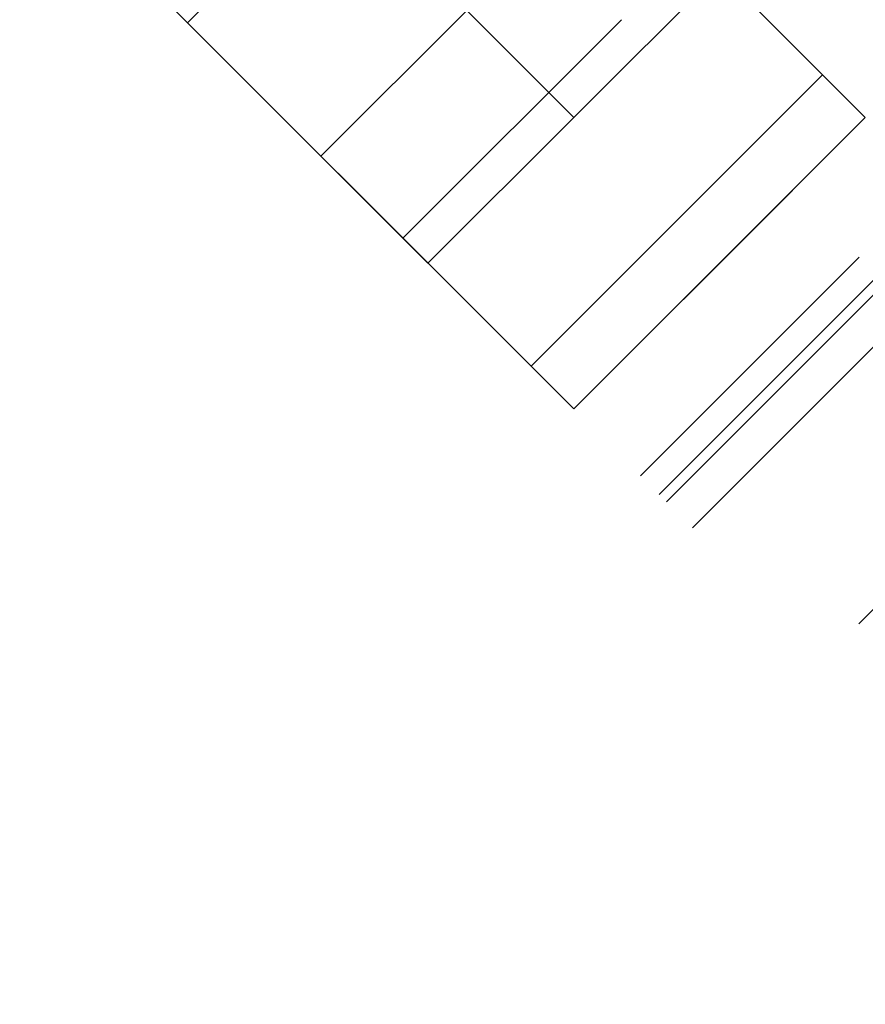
# Model space of a CAD drawing. Header units: millimetres. Extents: x -630 to 192, y -7 to 1615.
# Tile 223 of 249: x 139.15 to 143.25, y 1550.38 to 1555.15. Entities that reach past the tile are written whole.
import ezdxf

# ---------------------------------------------------------------- set-up
doc = ezdxf.new("R2010")
doc.units = ezdxf.units.MM
doc.header["$MEASUREMENT"] = 0
doc.layers.add('OVIDIO 160x80x72h', color=7, linetype='Continuous')

msp = doc.modelspace()

# ---------------------------------------------------------------- linework, layer by layer
at = {"layer": 'OVIDIO 160x80x72h', "extrusion": (-0.202852, -0.108979, 0.973126)}
for points in [[(-1333.5408, 1044.8903), (-1333.5408, 884.2344)], [(-1333.5408, 884.2344), (-1333.5408, 1044.8903)], [(-1333.2453, 1044.8903), (-1333.2453, 884.2344)], [(-1332.9499, 884.2344), (-1332.9499, 1044.8903)], [(-1332.9499, 1044.8903), (-1332.9499, 884.2344)]]:
    msp.add_lwpolyline(points, dxfattribs=at)
at = {"layer": 'OVIDIO 160x80x72h', "extrusion": (-0.235702, -0.235702, 0.942809)}
for points in [[(-1008.0272, 1310.2758), (-1008.0272, 1419.3536)], [(-1007.0785, 1419.3536), (-1007.0785, 1310.2758)], [(-1005.1811, 1310.2758), (-1005.1811, 1419.3536)], [(-1004.2324, 1419.3536), (-1004.2324, 1310.2758)]]:
    msp.add_lwpolyline(points, dxfattribs=at)
at = {"layer": 'OVIDIO 160x80x72h', "extrusion": (-0.108979, -0.202852, 0.973126)}
for points in [[(-593.8948, 1609.3524), (-593.8948, 1448.6965)], [(-593.8948, 1448.6965), (-593.8948, 1609.3524)], [(-593.5994, 1609.3524), (-593.5994, 1448.6965)], [(-593.3039, 1448.6965), (-593.3039, 1609.3524)], [(-593.3039, 1609.3524), (-593.3039, 1448.6965)]]:
    msp.add_lwpolyline(points, dxfattribs=at)
at = {"layer": 'OVIDIO 160x80x72h', "extrusion": (-0.046296, -0.021464, 0.998697)}
for points in [[(-1376.1669, 735.2648), (-1376.1669, 835.776)], [(-1374.6807, 734.2965), (-1374.6807, 835.601)]]:
    msp.add_lwpolyline(points, dxfattribs=at)
at = {"layer": 'OVIDIO 160x80x72h', "extrusion": (-0.265352, 0.881274, -0.39108)}
msp.add_lwpolyline([(-611.3078, 1223.6265), (-566.9949, 1166.0714)], dxfattribs=at)
at = {"layer": 'OVIDIO 160x80x72h', "extrusion": (-0.021464, -0.046296, 0.998697)}
for points in [[(-514.7015, 1425.8005), (-514.7015, 1527.1032)], [(-513.2156, 1426.7643), (-513.2156, 1527.2774)]]:
    msp.add_lwpolyline(points, dxfattribs=at)
at = {"layer": 'OVIDIO 160x80x72h'}
for points in [[(131.7958, 1566.1333), (143.2509, 1554.6782)], [(130.3816, 1564.7191), (141.8367, 1553.264)], [(131.7958, 1564.7191), (141.8367, 1554.6782)], [(131.0887, 1564.012), (141.1296, 1553.9711)], [(141.1296, 1553.9711), (131.0887, 1564.012)], [(141.0235, 1556.1985), (139.9629, 1555.1378)], [(142.0242, 1555.9049), (140.61, 1554.4907)], [(141.1296, 1553.9711), (142.5438, 1555.3853)], [(142.5438, 1555.3853), (141.1296, 1553.9711)], [(142.0689, 1555.1531), (141.0083, 1554.0924)], [(141.0083, 1554.0924), (142.0689, 1555.1531)], [(143.0438, 1554.8853), (141.6296, 1553.4711)], [(143.0438, 1554.8853), (141.6296, 1553.4711)], [(141.6296, 1553.4711), (143.0438, 1554.8853)], [(141.8367, 1553.264), (143.2509, 1554.6782)], [(143.2509, 1554.6782), (141.8367, 1553.264)], [(141.8367, 1553.264), (143.2509, 1554.6782)], [(143.2509, 1554.6782), (141.8367, 1553.264)], [(143.2509, 1554.6782), (141.8367, 1553.264)], [(141.8367, 1553.264), (142.8974, 1554.3246)], [(142.8974, 1554.3246), (141.8367, 1553.264)], [(142.8974, 1554.3246), (141.8367, 1553.264)], [(141.8367, 1553.264), (142.8974, 1554.3246)], [(142.8974, 1554.3246), (141.8367, 1553.264)], [(143.2209, 1554.0011), (142.1603, 1552.9404)], [(142.1603, 1552.9404), (143.2209, 1554.0011)], [(143.3116, 1553.9104), (142.2509, 1552.8498)], [(143.3472, 1553.8748), (142.2866, 1552.8141)], [(143.2196, 1552.2221), (144.3219, 1553.3243)]]:
    msp.add_lwpolyline(points, dxfattribs=at)
at = {"layer": 'OVIDIO 160x80x72h', "extrusion": (0.881274, -0.265352, -0.39108)}
msp.add_lwpolyline([(1503.6417, 484.1445), (1547.9546, 541.6996)], dxfattribs=at)
at = {"layer": 'OVIDIO 160x80x72h', "extrusion": (-0.324768, 0.324768, 0.888285)}
for points in [[(-1200.1172, -588.5177), (-1200.1172, -581.4312)], [(-1200.1172, -581.4312), (-1200.1172, -588.5177)], [(-1199.3672, -588.5177), (-1199.3672, -581.4312)], [(-1198.6172, -588.5177), (-1198.6172, -581.4312)], [(-1198.6172, -581.4312), (-1198.6172, -588.5177)]]:
    msp.add_lwpolyline(points, dxfattribs=at)
at = {"layer": 'OVIDIO 160x80x72h', "extrusion": (-0.015219, 0.015219, 0.999768)}
for points in [[(153.5546, 1543.5064), (144.177, 1552.8818)], [(152.494, 1542.4457), (143.1165, 1551.821)], [(153.3018, 1543.7591), (153.5545, 1543.5064)], [(153.5545, 1543.5064), (153.3018, 1543.7591)], [(153.0243, 1542.9761), (152.7716, 1543.2287)], [(153.1303, 1543.0821), (154.2327, 1541.98)], [(152.2413, 1542.6983), (152.494, 1542.4457)], [(152.494, 1542.4457), (152.2413, 1542.6983)], [(152.494, 1542.4457), (152.5226, 1542.4177), (152.552, 1542.3902), (152.5823, 1542.3631), (152.6135, 1542.3365), (152.6456, 1542.3103), (152.6785, 1542.2848), (152.7123, 1542.2597), (152.7469, 1542.2354), (152.7823, 1542.2116), (152.8185, 1542.1885), (152.8556, 1542.1662), (152.8934, 1542.1446), (152.932, 1542.1238), (152.9712, 1542.1039), (153.0112, 1542.0848), (153.0519, 1542.0666), (153.0933, 1542.0493), (153.1352, 1542.033), (153.1777, 1542.0177), (153.2208, 1542.0034), (153.2644, 1541.9901), (153.3085, 1541.9779), (153.3531, 1541.9668), (153.398, 1541.9568), (153.4433, 1541.9479), (153.4889, 1541.9402), (153.5348, 1541.9336), (153.581, 1541.9282), (153.6273, 1541.924), (153.6737, 1541.921), (153.7203, 1541.9192), (153.7669, 1541.9186), (153.8134, 1541.9192), (153.86, 1541.921), (153.9064, 1541.924), (153.9528, 1541.9283), (153.9989, 1541.9337), (154.0448, 1541.9402), (154.0904, 1541.948), (154.1357, 1541.9569), (154.1806, 1541.9669), (154.2252, 1541.978), (154.2693, 1541.9902), (154.3129, 1542.0035), (154.356, 1542.0178), (154.3985, 1542.0332), (154.4404, 1542.0495), (154.4818, 1542.0668), (154.5224, 1542.085), (154.5624, 1542.1041), (154.6017, 1542.124), (154.6403, 1542.1448), (154.6781, 1542.1664), (154.7151, 1542.1888), (154.7513, 1542.2118), (154.7868, 1542.2356), (154.8214, 1542.26), (154.8551, 1542.285), (154.888, 1542.3106), (154.9201, 1542.3367), (154.9513, 1542.3634), (154.9816, 1542.3905), (155.011, 1542.418), (155.0396, 1542.446)], [(155.0396, 1542.446), (155.011, 1542.418), (154.9816, 1542.3905), (154.9513, 1542.3634), (154.9201, 1542.3367), (154.888, 1542.3106), (154.8551, 1542.285), (154.8214, 1542.26), (154.7868, 1542.2356), (154.7513, 1542.2118), (154.7151, 1542.1888), (154.6781, 1542.1664), (154.6403, 1542.1448), (154.6017, 1542.124), (154.5624, 1542.1041), (154.5224, 1542.085), (154.4818, 1542.0668), (154.4404, 1542.0495), (154.3985, 1542.0332), (154.356, 1542.0178), (154.3129, 1542.0035), (154.2693, 1541.9902), (154.2252, 1541.978), (154.1806, 1541.9669), (154.1357, 1541.9569), (154.0904, 1541.948), (154.0448, 1541.9402), (153.9989, 1541.9337), (153.9528, 1541.9283), (153.9064, 1541.924), (153.86, 1541.921), (153.8134, 1541.9192), (153.7669, 1541.9186), (153.7203, 1541.9192), (153.6737, 1541.921), (153.6273, 1541.924), (153.581, 1541.9282), (153.5348, 1541.9336), (153.4889, 1541.9402), (153.4433, 1541.9479), (153.398, 1541.9568), (153.3531, 1541.9668), (153.3085, 1541.9779), (153.2644, 1541.9901), (153.2208, 1542.0034), (153.1777, 1542.0177), (153.1352, 1542.033), (153.0933, 1542.0493), (153.0519, 1542.0666), (153.0112, 1542.0848), (152.9712, 1542.1039), (152.932, 1542.1238), (152.8934, 1542.1446), (152.8556, 1542.1662), (152.8185, 1542.1885), (152.7823, 1542.2116), (152.7469, 1542.2354), (152.7123, 1542.2597), (152.6785, 1542.2848), (152.6456, 1542.3103), (152.6135, 1542.3365), (152.5823, 1542.3631), (152.552, 1542.3902), (152.5226, 1542.4177), (152.494, 1542.4457)]]:
    msp.add_lwpolyline(points, dxfattribs=at)
at = {"layer": 'OVIDIO 160x80x72h', "extrusion": (0.000231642, 0.999884, -0.015217)}
for points in [[(-146.246, 23.4627), (-138.7887, 513.2958)], [(-145.1856, 23.4465), (-137.7283, 513.2784)]]:
    msp.add_lwpolyline(points, dxfattribs=at)
at = {"layer": 'OVIDIO 160x80x72h', "extrusion": (0.866025, 0.288675, 0.408248)}
for points in [[(1432.4387, -230.8097), (1429.8593, -233.9689)], [(1429.8593, -233.9689), (1432.4387, -230.8097)], [(1430.0862, -231.7495), (1432.7309, -228.5104)]]:
    msp.add_lwpolyline(points, dxfattribs=at)
at = {"layer": 'OVIDIO 160x80x72h', "extrusion": (0.288675, 0.866025, -0.408248)}
for points in [[(359.0213, 645.6319), (356.4419, 642.4728)], [(360.3197, 647.1097), (357.675, 643.8706)], [(357.675, 643.8706), (360.3197, 647.1097)], [(356.8891, 642.1076), (359.4685, 645.2668)], [(359.4685, 645.2668), (356.8891, 642.1076)]]:
    msp.add_lwpolyline(points, dxfattribs=at)
at = {"layer": 'OVIDIO 160x80x72h', "extrusion": (0.707107, 0.707107, 0)}
for points in [[(999.0298, -0.1338), (999.0076, -0.1336), (998.9852, -0.1328), (998.9627, -0.1316), (998.94, -0.1298), (998.9171, -0.1275), (998.8941, -0.1246), (998.871, -0.1212), (998.8478, -0.1171), (998.8246, -0.1126), (998.8013, -0.1074), (998.778, -0.1016), (998.7546, -0.0952), (998.7313, -0.0883), (998.7081, -0.0807), (998.6848, -0.0725), (998.6617, -0.0636), (998.6387, -0.0542), (998.6158, -0.0441), (998.5931, -0.0334), (998.5705, -0.0221), (998.5482, -0.0102), (998.526, 0.0023), (998.5042, 0.0154), (998.4826, 0.0292), (998.4613, 0.0435), (998.4404, 0.0584), (998.4197, 0.0738), (998.3995, 0.0898), (998.3797, 0.1063), (998.3602, 0.1234), (998.3412, 0.141), (998.3227, 0.1591), (998.3046, 0.1776), (998.2871, 0.1966), (998.27, 0.216), (998.2535, 0.2359), (998.2375, 0.2561), (998.222, 0.2767), (998.2071, 0.2977), (998.1928, 0.319), (998.1791, 0.3405), (998.166, 0.3624), (998.1534, 0.3845), (998.1415, 0.4069), (998.1302, 0.4294), (998.1195, 0.4522), (998.1095, 0.475), (998.1, 0.4981), (998.0912, 0.5212), (998.083, 0.5444), (998.0754, 0.5677), (998.0684, 0.591), (998.062, 0.6143), (998.0563, 0.6377), (998.0511, 0.661), (998.0465, 0.6842), (998.0425, 0.7074), (998.0391, 0.7305), (998.0362, 0.7534), (998.0339, 0.7763), (998.0321, 0.799), (998.0308, 0.8216), (998.0301, 0.844), (998.0298, 0.8662)], [(998.0298, 0.8662), (998.0301, 0.844), (998.0308, 0.8216), (998.0321, 0.799), (998.0339, 0.7763), (998.0362, 0.7534), (998.0391, 0.7305), (998.0425, 0.7074), (998.0465, 0.6842), (998.0511, 0.661), (998.0563, 0.6377), (998.062, 0.6143), (998.0684, 0.591), (998.0754, 0.5677), (998.083, 0.5444), (998.0912, 0.5212), (998.1, 0.4981), (998.1095, 0.475), (998.1195, 0.4522), (998.1302, 0.4294), (998.1415, 0.4069), (998.1534, 0.3845), (998.166, 0.3624), (998.1791, 0.3405), (998.1928, 0.319), (998.2071, 0.2977), (998.222, 0.2767), (998.2375, 0.2561), (998.2535, 0.2359), (998.27, 0.216), (998.2871, 0.1966), (998.3046, 0.1776), (998.3227, 0.1591), (998.3412, 0.141), (998.3602, 0.1234), (998.3797, 0.1063), (998.3995, 0.0898), (998.4197, 0.0738), (998.4404, 0.0584), (998.4613, 0.0435), (998.4826, 0.0292), (998.5042, 0.0154), (998.526, 0.0023), (998.5482, -0.0102), (998.5705, -0.0221), (998.5931, -0.0334), (998.6158, -0.0441), (998.6387, -0.0542), (998.6617, -0.0636), (998.6848, -0.0725), (998.7081, -0.0807), (998.7313, -0.0883), (998.7546, -0.0952), (998.778, -0.1016), (998.8013, -0.1074), (998.8246, -0.1126), (998.8478, -0.1171), (998.871, -0.1212), (998.8941, -0.1246), (998.9171, -0.1275), (998.94, -0.1298), (998.9627, -0.1316), (998.9852, -0.1328), (999.0076, -0.1336), (999.0298, -0.1338)], [(998.0298, 23.2093), (998.031, 23.3052), (998.0344, 23.4015), (998.0402, 23.498), (998.0484, 23.5948), (998.059, 23.6917), (998.072, 23.7886), (998.0874, 23.8854), (998.1052, 23.9822), (998.1254, 24.0787), (998.1481, 24.1748), (998.1732, 24.2706), (998.2007, 24.3659), (998.2305, 24.4605), (998.2628, 24.5545), (998.2974, 24.6477), (998.3343, 24.74), (998.3735, 24.8314), (998.4149, 24.9218), (998.4586, 25.0111), (998.5044, 25.0991), (998.5523, 25.1859), (998.6023, 25.2714), (998.6543, 25.3554), (998.7082, 25.4379), (998.764, 25.5189), (998.8216, 25.5983), (998.8809, 25.676), (998.942, 25.752), (999.0046, 25.8262), (999.0688, 25.8986), (999.1344, 25.9691), (999.2014, 26.0377)], [(999.2014, 26.0377), (999.1344, 25.9691), (999.0688, 25.8986), (999.0046, 25.8262), (998.942, 25.752), (998.8809, 25.676), (998.8216, 25.5983), (998.764, 25.5189), (998.7082, 25.4379), (998.6543, 25.3554), (998.6023, 25.2714), (998.5523, 25.1859), (998.5044, 25.0991), (998.4586, 25.0111), (998.4149, 24.9218), (998.3735, 24.8314), (998.3343, 24.74), (998.2974, 24.6477), (998.2628, 24.5545), (998.2305, 24.4605), (998.2007, 24.3659), (998.1732, 24.2706), (998.1481, 24.1748), (998.1254, 24.0787), (998.1052, 23.9822), (998.0874, 23.8854), (998.072, 23.7886), (998.059, 23.6917), (998.0484, 23.5948), (998.0402, 23.498), (998.0344, 23.4015), (998.031, 23.3052), (998.0298, 23.2093)], [(998.0298, 23.5751), (998.0301, 23.5991), (998.031, 23.6232), (998.0324, 23.6473), (998.0345, 23.6715), (998.0371, 23.6957), (998.0403, 23.72), (998.0442, 23.7442), (998.0486, 23.7684), (998.0537, 23.7925), (998.0594, 23.8165), (998.0656, 23.8405), (998.0725, 23.8643), (998.08, 23.8879), (998.088, 23.9114), (998.0967, 23.9347), (998.1059, 23.9578), (998.1157, 23.9807), (998.1261, 24.0033), (998.137, 24.0256), (998.1485, 24.0476), (998.1604, 24.0693), (998.1729, 24.0906), (998.1859, 24.1117), (998.1994, 24.1323), (998.2133, 24.1525), (998.2278, 24.1724), (998.2426, 24.1918), (998.2578, 24.2108), (998.2735, 24.2294), (998.2895, 24.2475), (998.306, 24.2651), (998.3227, 24.2822)], [(998.3227, 24.2822), (998.306, 24.2651), (998.2895, 24.2475), (998.2735, 24.2294), (998.2578, 24.2108), (998.2426, 24.1918), (998.2278, 24.1724), (998.2133, 24.1525), (998.1994, 24.1323), (998.1859, 24.1117), (998.1729, 24.0906), (998.1604, 24.0693), (998.1485, 24.0476), (998.137, 24.0256), (998.1261, 24.0033), (998.1157, 23.9807), (998.1059, 23.9578), (998.0967, 23.9347), (998.088, 23.9114), (998.08, 23.8879), (998.0725, 23.8643), (998.0656, 23.8405), (998.0594, 23.8165), (998.0537, 23.7925), (998.0486, 23.7684), (998.0442, 23.7442), (998.0403, 23.72), (998.0371, 23.6957), (998.0345, 23.6715), (998.0324, 23.6473), (998.031, 23.6232), (998.0301, 23.5991), (998.0298, 23.5751)], [(999.0298, -0.1338), (999.0056, -0.1335), (998.9813, -0.1327), (998.9569, -0.1312), (998.9325, -0.1291), (998.9081, -0.1264), (998.8837, -0.1231), (998.8593, -0.1192), (998.835, -0.1147), (998.8107, -0.1095), (998.7866, -0.1038), (998.7626, -0.0975), (998.7387, -0.0905), (998.715, -0.083), (998.6915, -0.0749), (998.6682, -0.0662), (998.6451, -0.0569), (998.6223, -0.047), (998.5997, -0.0366), (998.5775, -0.0257), (998.5555, -0.0142), (998.5339, -0.0022), (998.5127, 0.0103), (998.4918, 0.0232), (998.4713, 0.0367), (998.4512, 0.0506), (998.4315, 0.0649), (998.4122, 0.0797), (998.3934, 0.0948), (998.375, 0.1103), (998.3571, 0.1262), (998.3397, 0.1425), (998.3227, 0.1591), (998.3061, 0.176), (998.2899, 0.1935), (998.274, 0.2114), (998.2585, 0.2298), (998.2433, 0.2486), (998.2285, 0.2678), (998.2142, 0.2875), (998.2003, 0.3076), (998.1869, 0.3281), (998.1739, 0.349), (998.1614, 0.3703), (998.1494, 0.3919), (998.138, 0.4138), (998.127, 0.4361), (998.1166, 0.4586), (998.1068, 0.4814), (998.0975, 0.5045), (998.0888, 0.5278), (998.0807, 0.5513), (998.0731, 0.575), (998.0662, 0.5989), (998.0598, 0.6229), (998.0541, 0.6471), (998.049, 0.6713), (998.0445, 0.6956), (998.0405, 0.72), (998.0372, 0.7444), (998.0346, 0.7688), (998.0325, 0.7933), (998.031, 0.8176), (998.0301, 0.8419), (998.0298, 0.8662)], [(999.2014, 26.0377), (999.1344, 25.9691), (999.0688, 25.8986), (999.0046, 25.8262), (998.942, 25.752), (998.8809, 25.676), (998.8216, 25.5983), (998.764, 25.5189), (998.7082, 25.4379), (998.6543, 25.3554), (998.6023, 25.2714), (998.5523, 25.1859), (998.5044, 25.0991), (998.4586, 25.0111), (998.4149, 24.9218), (998.3735, 24.8314), (998.3343, 24.74), (998.2974, 24.6477), (998.2628, 24.5545), (998.2305, 24.4605), (998.2007, 24.3659), (998.1732, 24.2706), (998.1481, 24.1748), (998.1254, 24.0787), (998.1052, 23.9822), (998.0874, 23.8854), (998.072, 23.7886), (998.059, 23.6917), (998.0484, 23.5948), (998.0402, 23.498), (998.0344, 23.4015), (998.031, 23.3052), (998.0298, 23.2093)], [(996.0298, -0.1338), (996.0742, -0.1333), (996.119, -0.1319), (996.1641, -0.1293), (996.2095, -0.1257), (996.2552, -0.1211), (996.3012, -0.1153), (996.3474, -0.1085), (996.3937, -0.1004), (996.4402, -0.0913), (996.4868, -0.0809), (996.5335, -0.0694), (996.5801, -0.0566), (996.6268, -0.0427), (996.6733, -0.0275), (996.7197, -0.0111), (996.766, 0.0066), (996.812, 0.0255), (996.8578, 0.0456), (996.9033, 0.067), (996.9484, 0.0896), (996.9931, 0.1134), (997.0373, 0.1385), (997.0811, 0.1647), (997.1242, 0.1922), (997.1668, 0.2208), (997.2087, 0.2506), (997.2499, 0.2815), (997.2904, 0.3135), (997.3301, 0.3465), (997.369, 0.3807), (997.4069, 0.4158), (997.444, 0.4519), (997.4802, 0.489), (997.5153, 0.527), (997.5494, 0.5659), (997.5825, 0.6056), (997.6145, 0.646), (997.6454, 0.6873), (997.6752, 0.7292), (997.7038, 0.7717), (997.7312, 0.8149), (997.7575, 0.8586), (997.7825, 0.9029), (997.8064, 0.9476), (997.829, 0.9927), (997.8504, 1.0381), (997.8705, 1.0839), (997.8894, 1.13), (997.907, 1.1762), (997.9235, 1.2227), (997.9386, 1.2692), (997.9526, 1.3158), (997.9653, 1.3625), (997.9769, 1.4092), (997.9872, 1.4557), (997.9964, 1.5022), (998.0044, 1.5486), (998.0113, 1.5948), (998.0171, 1.6407), (998.0217, 1.6865), (998.0253, 1.7319), (998.0278, 1.777), (998.0293, 1.8218), (998.0298, 1.8662)], [(998.0298, 1.8662), (998.0293, 1.8218), (998.0278, 1.777), (998.0253, 1.7319), (998.0217, 1.6865), (998.0171, 1.6407), (998.0113, 1.5948), (998.0044, 1.5486), (997.9964, 1.5022), (997.9872, 1.4557), (997.9769, 1.4092), (997.9653, 1.3625), (997.9526, 1.3158), (997.9386, 1.2692), (997.9235, 1.2227), (997.907, 1.1762), (997.8894, 1.13), (997.8705, 1.0839), (997.8504, 1.0381), (997.829, 0.9927), (997.8064, 0.9476), (997.7825, 0.9029), (997.7575, 0.8586), (997.7312, 0.8149), (997.7038, 0.7717), (997.6752, 0.7292), (997.6454, 0.6873), (997.6145, 0.646), (997.5825, 0.6056), (997.5494, 0.5659), (997.5153, 0.527), (997.4802, 0.489), (997.444, 0.4519), (997.4069, 0.4158), (997.369, 0.3807), (997.3301, 0.3465), (997.2904, 0.3135), (997.2499, 0.2815), (997.2087, 0.2506), (997.1668, 0.2208), (997.1242, 0.1922), (997.0811, 0.1647), (997.0373, 0.1385), (996.9931, 0.1134), (996.9484, 0.0896), (996.9033, 0.067), (996.8578, 0.0456), (996.812, 0.0255), (996.766, 0.0066), (996.7197, -0.0111), (996.6733, -0.0275), (996.6268, -0.0427), (996.5801, -0.0566), (996.5335, -0.0694), (996.4868, -0.0809), (996.4402, -0.0913), (996.3937, -0.1004), (996.3474, -0.1085), (996.3012, -0.1153), (996.2552, -0.1211), (996.2095, -0.1257), (996.1641, -0.1293), (996.119, -0.1319), (996.0742, -0.1333), (996.0298, -0.1338)], [(998.0298, 23.5751), (998.0301, 23.5991), (998.031, 23.6232), (998.0324, 23.6473), (998.0345, 23.6715), (998.0371, 23.6957), (998.0403, 23.72), (998.0442, 23.7442), (998.0486, 23.7684), (998.0537, 23.7925), (998.0594, 23.8165), (998.0656, 23.8405), (998.0725, 23.8643), (998.08, 23.8879), (998.088, 23.9114), (998.0967, 23.9347), (998.1059, 23.9578), (998.1157, 23.9807), (998.1261, 24.0033), (998.137, 24.0256), (998.1485, 24.0476), (998.1604, 24.0693), (998.1729, 24.0906), (998.1859, 24.1117), (998.1994, 24.1323), (998.2133, 24.1525), (998.2278, 24.1724), (998.2426, 24.1918), (998.2578, 24.2108), (998.2735, 24.2294), (998.2895, 24.2475), (998.306, 24.2651), (998.3227, 24.2822)], [(999.2014, 26.0377), (999.1344, 25.9691), (999.0688, 25.8986), (999.0046, 25.8262), (998.942, 25.752), (998.8809, 25.676), (998.8216, 25.5983), (998.764, 25.5189), (998.7082, 25.4379), (998.6543, 25.3554), (998.6023, 25.2714), (998.5523, 25.1859), (998.5044, 25.0991), (998.4586, 25.0111), (998.4149, 24.9218), (998.3735, 24.8314), (998.3343, 24.74), (998.2974, 24.6477), (998.2628, 24.5545), (998.2305, 24.4605), (998.2007, 24.3659), (998.1732, 24.2706), (998.1481, 24.1748), (998.1254, 24.0787), (998.1052, 23.9822), (998.0874, 23.8854), (998.072, 23.7886), (998.059, 23.6917), (998.0484, 23.5948), (998.0402, 23.498), (998.0344, 23.4015), (998.031, 23.3052), (998.0298, 23.2093)], [(998.0298, 23.2093), (998.031, 23.3052), (998.0344, 23.4015), (998.0402, 23.498), (998.0484, 23.5948), (998.059, 23.6917), (998.072, 23.7886), (998.0874, 23.8854), (998.1052, 23.9822), (998.1254, 24.0787), (998.1481, 24.1748), (998.1732, 24.2706), (998.2007, 24.3659), (998.2305, 24.4605), (998.2628, 24.5545), (998.2974, 24.6477), (998.3343, 24.74), (998.3735, 24.8314), (998.4149, 24.9218), (998.4586, 25.0111), (998.5044, 25.0991), (998.5523, 25.1859), (998.6023, 25.2714), (998.6543, 25.3554), (998.7082, 25.4379), (998.764, 25.5189), (998.8216, 25.5983), (998.8809, 25.676), (998.942, 25.752), (999.0046, 25.8262), (999.0688, 25.8986), (999.1344, 25.9691), (999.2014, 26.0377)], [(998.0298, 0.8662), (998.0301, 0.844), (998.0308, 0.8216), (998.0321, 0.799), (998.0339, 0.7763), (998.0362, 0.7534), (998.0391, 0.7305), (998.0425, 0.7074), (998.0465, 0.6842), (998.0511, 0.661), (998.0563, 0.6377), (998.062, 0.6143), (998.0684, 0.591), (998.0754, 0.5677), (998.083, 0.5444), (998.0912, 0.5212), (998.1, 0.4981), (998.1095, 0.475), (998.1195, 0.4522), (998.1302, 0.4294), (998.1415, 0.4069), (998.1534, 0.3845), (998.166, 0.3624), (998.1791, 0.3405), (998.1928, 0.319), (998.2071, 0.2977), (998.222, 0.2767), (998.2375, 0.2561), (998.2535, 0.2359), (998.27, 0.216), (998.2871, 0.1966), (998.3046, 0.1776), (998.3227, 0.1591), (998.3412, 0.141), (998.3602, 0.1234), (998.3797, 0.1063), (998.3995, 0.0898), (998.4197, 0.0738), (998.4404, 0.0584), (998.4613, 0.0435), (998.4826, 0.0292), (998.5042, 0.0154), (998.526, 0.0023), (998.5482, -0.0102), (998.5705, -0.0221), (998.5931, -0.0334), (998.6158, -0.0441), (998.6387, -0.0542), (998.6617, -0.0636), (998.6848, -0.0725), (998.7081, -0.0807), (998.7313, -0.0883), (998.7546, -0.0952), (998.778, -0.1016), (998.8013, -0.1074), (998.8246, -0.1126), (998.8478, -0.1171), (998.871, -0.1212), (998.8941, -0.1246), (998.9171, -0.1275), (998.94, -0.1298), (998.9627, -0.1316), (998.9852, -0.1328), (999.0076, -0.1336), (999.0298, -0.1338)], [(999.0298, -0.1338), (999.0076, -0.1336), (998.9852, -0.1328), (998.9627, -0.1316), (998.94, -0.1298), (998.9171, -0.1275), (998.8941, -0.1246), (998.871, -0.1212), (998.8478, -0.1171), (998.8246, -0.1126), (998.8013, -0.1074), (998.778, -0.1016), (998.7546, -0.0952), (998.7313, -0.0883), (998.7081, -0.0807), (998.6848, -0.0725), (998.6617, -0.0636), (998.6387, -0.0542), (998.6158, -0.0441), (998.5931, -0.0334), (998.5705, -0.0221), (998.5482, -0.0102), (998.526, 0.0023), (998.5042, 0.0154), (998.4826, 0.0292), (998.4613, 0.0435), (998.4404, 0.0584), (998.4197, 0.0738), (998.3995, 0.0898), (998.3797, 0.1063), (998.3602, 0.1234), (998.3412, 0.141), (998.3227, 0.1591), (998.3046, 0.1776), (998.2871, 0.1966), (998.27, 0.216), (998.2535, 0.2359), (998.2375, 0.2561), (998.222, 0.2767), (998.2071, 0.2977), (998.1928, 0.319), (998.1791, 0.3405), (998.166, 0.3624), (998.1534, 0.3845), (998.1415, 0.4069), (998.1302, 0.4294), (998.1195, 0.4522), (998.1095, 0.475), (998.1, 0.4981), (998.0912, 0.5212), (998.083, 0.5444), (998.0754, 0.5677), (998.0684, 0.591), (998.062, 0.6143), (998.0563, 0.6377), (998.0511, 0.661), (998.0465, 0.6842), (998.0425, 0.7074), (998.0391, 0.7305), (998.0362, 0.7534), (998.0339, 0.7763), (998.0321, 0.799), (998.0308, 0.8216), (998.0301, 0.844), (998.0298, 0.8662)], [(998.0298, 1.8662), (998.0292, 1.8161), (998.0273, 1.7659), (998.0241, 1.7157), (998.0197, 1.6656), (998.014, 1.6155), (998.0071, 1.5656), (997.9989, 1.5159), (997.9894, 1.4664), (997.9788, 1.4171), (997.9668, 1.3682), (997.9537, 1.3197), (997.9394, 1.2716), (997.9239, 1.2239), (997.9072, 1.1767), (997.8894, 1.1301), (997.8706, 1.0841), (997.8506, 1.0386), (997.8296, 0.9939), (997.8075, 0.9498), (997.7845, 0.9064), (997.7605, 0.8638), (997.7356, 0.822), (997.7098, 0.781), (997.6832, 0.7408), (997.6557, 0.7015), (997.6275, 0.6631), (997.5985, 0.6255), (997.5689, 0.5889), (997.5385, 0.5533), (997.5076, 0.5185), (997.4761, 0.4848), (997.444, 0.4519), (997.4112, 0.4199), (997.3774, 0.3884), (997.3427, 0.3574), (997.307, 0.3271), (997.2704, 0.2974), (997.2329, 0.2685), (997.1945, 0.2403), (997.1551, 0.2128), (997.115, 0.1862), (997.074, 0.1604), (997.0321, 0.1355), (996.9895, 0.1115), (996.9462, 0.0884), (996.9021, 0.0664), (996.8573, 0.0454), (996.8119, 0.0254), (996.7658, 0.0065), (996.7192, -0.0113), (996.6721, -0.0279), (996.6244, -0.0434), (996.5763, -0.0577), (996.5277, -0.0709), (996.4788, -0.0828), (996.4296, -0.0935), (996.3801, -0.1029), (996.3304, -0.1111), (996.2804, -0.1181), (996.2304, -0.1238), (996.1803, -0.1282), (996.1301, -0.1313), (996.0799, -0.1332), (996.0298, -0.1338)], [(998.3227, 24.2822), (998.306, 24.2651), (998.2895, 24.2475), (998.2735, 24.2294), (998.2578, 24.2108), (998.2426, 24.1918), (998.2278, 24.1724), (998.2133, 24.1525), (998.1994, 24.1323), (998.1859, 24.1117), (998.1729, 24.0906), (998.1604, 24.0693), (998.1485, 24.0476), (998.137, 24.0256), (998.1261, 24.0033), (998.1157, 23.9807), (998.1059, 23.9578), (998.0967, 23.9347), (998.088, 23.9114), (998.08, 23.8879), (998.0725, 23.8643), (998.0656, 23.8405), (998.0594, 23.8165), (998.0537, 23.7925), (998.0486, 23.7684), (998.0442, 23.7442), (998.0403, 23.72), (998.0371, 23.6957), (998.0345, 23.6715), (998.0324, 23.6473), (998.031, 23.6232), (998.0301, 23.5991), (998.0298, 23.5751)], [(998.0298, 23.5751), (998.0301, 23.5991), (998.031, 23.6232), (998.0324, 23.6473), (998.0345, 23.6715), (998.0371, 23.6957), (998.0403, 23.72), (998.0442, 23.7442), (998.0486, 23.7684), (998.0537, 23.7925), (998.0594, 23.8165), (998.0656, 23.8405), (998.0725, 23.8643), (998.08, 23.8879), (998.088, 23.9114), (998.0967, 23.9347), (998.1059, 23.9578), (998.1157, 23.9807), (998.1261, 24.0033), (998.137, 24.0256), (998.1485, 24.0476), (998.1604, 24.0693), (998.1729, 24.0906), (998.1859, 24.1117), (998.1994, 24.1323), (998.2133, 24.1525), (998.2278, 24.1724), (998.2426, 24.1918), (998.2578, 24.2108), (998.2735, 24.2294), (998.2895, 24.2475), (998.306, 24.2651), (998.3227, 24.2822)], [(996.0298, -0.1338), (996.0742, -0.1333), (996.119, -0.1319), (996.1641, -0.1293), (996.2095, -0.1257), (996.2552, -0.1211), (996.3012, -0.1153), (996.3474, -0.1085), (996.3937, -0.1004), (996.4402, -0.0913), (996.4868, -0.0809), (996.5335, -0.0694), (996.5801, -0.0566), (996.6268, -0.0427), (996.6733, -0.0275), (996.7197, -0.0111), (996.766, 0.0066), (996.812, 0.0255), (996.8578, 0.0456), (996.9033, 0.067), (996.9484, 0.0896), (996.9931, 0.1134), (997.0373, 0.1385), (997.0811, 0.1647), (997.1242, 0.1922), (997.1668, 0.2208), (997.2087, 0.2506), (997.2499, 0.2815), (997.2904, 0.3135), (997.3301, 0.3465), (997.369, 0.3807), (997.4069, 0.4158), (997.444, 0.4519), (997.4802, 0.489), (997.5153, 0.527), (997.5494, 0.5659), (997.5825, 0.6056), (997.6145, 0.646), (997.6454, 0.6873), (997.6752, 0.7292), (997.7038, 0.7717), (997.7312, 0.8149), (997.7575, 0.8586), (997.7825, 0.9029), (997.8064, 0.9476), (997.829, 0.9927), (997.8504, 1.0381), (997.8705, 1.0839), (997.8894, 1.13), (997.907, 1.1762), (997.9235, 1.2227), (997.9386, 1.2692), (997.9526, 1.3158), (997.9653, 1.3625), (997.9769, 1.4092), (997.9872, 1.4557), (997.9964, 1.5022), (998.0044, 1.5486), (998.0113, 1.5948), (998.0171, 1.6407), (998.0217, 1.6865), (998.0253, 1.7319), (998.0278, 1.777), (998.0293, 1.8218), (998.0298, 1.8662)], [(998.0298, 1.8662), (998.0293, 1.8218), (998.0278, 1.777), (998.0253, 1.7319), (998.0217, 1.6865), (998.0171, 1.6407), (998.0113, 1.5948), (998.0044, 1.5486), (997.9964, 1.5022), (997.9872, 1.4557), (997.9769, 1.4092), (997.9653, 1.3625), (997.9526, 1.3158), (997.9386, 1.2692), (997.9235, 1.2227), (997.907, 1.1762), (997.8894, 1.13), (997.8705, 1.0839), (997.8504, 1.0381), (997.829, 0.9927), (997.8064, 0.9476), (997.7825, 0.9029), (997.7575, 0.8586), (997.7312, 0.8149), (997.7038, 0.7717), (997.6752, 0.7292), (997.6454, 0.6873), (997.6145, 0.646), (997.5825, 0.6056), (997.5494, 0.5659), (997.5153, 0.527), (997.4802, 0.489), (997.444, 0.4519), (997.4069, 0.4158), (997.369, 0.3807), (997.3301, 0.3465), (997.2904, 0.3135), (997.2499, 0.2815), (997.2087, 0.2506), (997.1668, 0.2208), (997.1242, 0.1922), (997.0811, 0.1647), (997.0373, 0.1385), (996.9931, 0.1134), (996.9484, 0.0896), (996.9033, 0.067), (996.8578, 0.0456), (996.812, 0.0255), (996.766, 0.0066), (996.7197, -0.0111), (996.6733, -0.0275), (996.6268, -0.0427), (996.5801, -0.0566), (996.5335, -0.0694), (996.4868, -0.0809), (996.4402, -0.0913), (996.3937, -0.1004), (996.3474, -0.1085), (996.3012, -0.1153), (996.2552, -0.1211), (996.2095, -0.1257), (996.1641, -0.1293), (996.119, -0.1319), (996.0742, -0.1333), (996.0298, -0.1338)]]:
    msp.add_lwpolyline(points, dxfattribs=at)
at = {"layer": 'OVIDIO 160x80x72h', "extrusion": (1, 0, 0)}
for points in [[(1554.6782, 0.8662), (1554.6782, 23.5751)], [(1554.6782, 23.5751), (1554.6782, 0.8662)], [(1554.3246, 1.8662), (1554.3246, 23.2093)], [(1554.3246, 23.2093), (1554.3246, 1.8662)], [(1553.9711, 23.5751), (1553.9711, 0.8662)], [(1553.7943, 1.8662), (1553.7943, 23.2093)], [(1553.264, 23.5751), (1553.264, 0.8662)], [(1553.264, 1.8662), (1553.264, 23.2093)], [(1553.264, 23.2093), (1553.264, 1.8662)], [(1553.264, 0.8662), (1553.264, 23.5751)]]:
    msp.add_lwpolyline(points, dxfattribs=at)
at = {"layer": 'OVIDIO 160x80x72h', "extrusion": (-9.85324e-08, -9.85311e-08, 1)}
for points in [[(143.4736, 1553.7485), (142.4129, 1552.6879)], [(142.4129, 1552.6879), (143.4736, 1553.7485)]]:
    msp.add_lwpolyline(points, dxfattribs=at)
at = {"layer": 'OVIDIO 160x80x72h', "extrusion": (0.999884, 0.000231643, 0.015217)}
for points in [[(1552.6548, 661.1656), (1542.5516, -2.4601)], [(1542.5516, -2.4601), (1552.6548, 661.1656)]]:
    msp.add_lwpolyline(points, dxfattribs=at)
at = {"layer": 'OVIDIO 160x80x72h', "extrusion": (0.822072, -0.383311, -0.421035)}
for points in [[(1360.5644, 399.4252), (1467.2963, 384.7408), (1468.0393, 384.6386)], [(1468.0393, 384.6386), (1467.2963, 384.7408), (1360.5644, 399.4252)]]:
    msp.add_lwpolyline(points, dxfattribs=at)
at = {"layer": 'OVIDIO 160x80x72h', "extrusion": (0.052191, 0.121008, 0.991279)}
for points in [[(484.5455, -1378.2358), (484.5455, -1380.9496)], [(484.5455, -1380.9496), (484.5455, -1378.2358)]]:
    msp.add_lwpolyline(points, dxfattribs=at)
at = {"layer": 'OVIDIO 160x80x72h', "extrusion": (-0.004948, 0.999843, -0.017019)}
for points in [[(-149.6068, 693.5007), (-149.1879, 692.0604)], [(-149.1879, 692.0604), (-149.6068, 693.5007)]]:
    msp.add_lwpolyline(points, dxfattribs=at)
at = {"layer": 'OVIDIO 160x80x72h', "extrusion": (0.276089, -0.12261, 0.953279)}
msp.add_lwpolyline([(1476.4753, 678.5773), (1476.4753, 676.2546)], dxfattribs=at)
at = {"layer": 'OVIDIO 160x80x72h', "extrusion": (0.366639, 0.922113, -0.123629)}
for points in [[(441.7385, 846.9086), (441.6892, 846.8966), (441.6391, 846.8862), (441.5881, 846.8774), (441.5365, 846.8704), (441.5105, 846.8675), (441.4843, 846.8651), (441.458, 846.8631), (441.4315, 846.8616), (441.405, 846.8606), (441.3783, 846.86), (441.3516, 846.8599), (441.3248, 846.8603), (441.298, 846.8611), (441.271, 846.8625), (441.2441, 846.8643), (441.2172, 846.8666), (441.1902, 846.8694), (441.1632, 846.8727), (441.1363, 846.8765), (441.1094, 846.8808), (441.0825, 846.8856), (441.0557, 846.8909), (441.029, 846.8967), (441.0024, 846.9029), (440.9758, 846.9097), (440.9494, 846.9169), (440.9231, 846.9247), (440.897, 846.9329), (440.871, 846.9416), (440.8451, 846.9507), (440.8195, 846.9603), (440.794, 846.9704), (440.7688, 846.981), (440.7437, 846.992), (440.7189, 847.0034), (440.6944, 847.0153), (440.6701, 847.0276), (440.646, 847.0403), (440.6222, 847.0534), (440.5987, 847.0669), (440.5755, 847.0809), (440.5527, 847.0952), (440.5301, 847.1099), (440.5078, 847.1249), (440.4859, 847.1403), (440.4643, 847.1561), (440.443, 847.1722), (440.4222, 847.1886), (440.4016, 847.2053), (440.3815, 847.2223), (440.3617, 847.2397), (440.3423, 847.2573), (440.3046, 847.2932), (440.2685, 847.3302), (440.2339, 847.368), (440.201, 847.4067)], [(440.201, 847.4067), (440.2339, 847.368), (440.2685, 847.3302), (440.3046, 847.2932), (440.3423, 847.2573), (440.3617, 847.2397), (440.3815, 847.2223), (440.4016, 847.2053), (440.4222, 847.1886), (440.443, 847.1722), (440.4643, 847.1561), (440.4859, 847.1403), (440.5078, 847.1249), (440.5301, 847.1099), (440.5527, 847.0952), (440.5755, 847.0809), (440.5987, 847.0669), (440.6222, 847.0534), (440.646, 847.0403), (440.6701, 847.0276), (440.6944, 847.0153), (440.7189, 847.0034), (440.7437, 846.992), (440.7688, 846.981), (440.794, 846.9704), (440.8195, 846.9603), (440.8451, 846.9507), (440.871, 846.9416), (440.897, 846.9329), (440.9231, 846.9247), (440.9494, 846.9169), (440.9758, 846.9097), (441.0024, 846.9029), (441.029, 846.8967), (441.0557, 846.8909), (441.0825, 846.8856), (441.1094, 846.8808), (441.1363, 846.8765), (441.1632, 846.8727), (441.1902, 846.8694), (441.2172, 846.8666), (441.2441, 846.8643), (441.271, 846.8625), (441.298, 846.8611), (441.3248, 846.8603), (441.3516, 846.8599), (441.3783, 846.86), (441.405, 846.8606), (441.4315, 846.8616), (441.458, 846.8631), (441.4843, 846.8651), (441.5105, 846.8675), (441.5365, 846.8704), (441.5881, 846.8774), (441.6391, 846.8862), (441.6892, 846.8966), (441.7385, 846.9086)], [(442.1178, 845.4574), (442.0192, 845.4334), (441.9189, 845.4125), (441.817, 845.395), (441.7138, 845.3809), (441.6617, 845.3752), (441.6093, 845.3703), (441.5567, 845.3664), (441.5038, 845.3634), (441.4507, 845.3613), (441.3974, 845.3601), (441.344, 845.3599), (441.2904, 845.3607), (441.2367, 845.3624), (441.1829, 845.3651), (441.129, 845.3687), (441.0751, 845.3734), (441.0211, 845.379), (440.9672, 845.3856), (440.9133, 845.3932), (440.8595, 845.4018), (440.8058, 845.4114), (440.7522, 845.4219), (440.6988, 845.4335), (440.6455, 845.446), (440.5924, 845.4595), (440.5396, 845.474), (440.487, 845.4895), (440.4347, 845.5059), (440.3827, 845.5233), (440.331, 845.5416), (440.2797, 845.5608), (440.2288, 845.581), (440.1783, 845.6021), (440.1283, 845.624), (440.0786, 845.6469), (440.0295, 845.6707), (439.9809, 845.6953), (439.9328, 845.7207), (439.8852, 845.7469), (439.8383, 845.774), (439.7919, 845.8019), (439.7461, 845.8305), (439.7009, 845.8599), (439.6564, 845.89), (439.6125, 845.9208), (439.5694, 845.9523), (439.5269, 845.9845), (439.4851, 846.0173), (439.444, 846.0508), (439.4037, 846.0848), (439.3641, 846.1195), (439.3253, 846.1546), (439.2499, 846.2266), (439.1777, 846.3005), (439.1087, 846.3762), (439.0428, 846.4535)], [(439.0428, 846.4535), (439.1087, 846.3762), (439.1777, 846.3005), (439.2499, 846.2266), (439.3253, 846.1546), (439.3641, 846.1195), (439.4037, 846.0848), (439.444, 846.0508), (439.4851, 846.0173), (439.5269, 845.9845), (439.5694, 845.9523), (439.6125, 845.9208), (439.6564, 845.89), (439.7009, 845.8599), (439.7461, 845.8305), (439.7919, 845.8019), (439.8383, 845.774), (439.8852, 845.7469), (439.9328, 845.7207), (439.9809, 845.6953), (440.0295, 845.6707), (440.0786, 845.6469), (440.1283, 845.624), (440.1783, 845.6021), (440.2288, 845.581), (440.2797, 845.5608), (440.331, 845.5416), (440.3827, 845.5233), (440.4347, 845.5059), (440.487, 845.4895), (440.5396, 845.474), (440.5924, 845.4595), (440.6455, 845.446), (440.6988, 845.4335), (440.7522, 845.4219), (440.8058, 845.4114), (440.8595, 845.4018), (440.9133, 845.3932), (440.9672, 845.3856), (441.0211, 845.379), (441.0751, 845.3734), (441.129, 845.3687), (441.1829, 845.3651), (441.2367, 845.3624), (441.2904, 845.3607), (441.344, 845.3599), (441.3974, 845.3601), (441.4507, 845.3613), (441.5038, 845.3634), (441.5567, 845.3664), (441.6093, 845.3703), (441.6617, 845.3752), (441.7138, 845.3809), (441.817, 845.395), (441.9189, 845.4125), (442.0192, 845.4334), (442.1178, 845.4574)]]:
    msp.add_lwpolyline(points, dxfattribs=at)
at = {"layer": 'OVIDIO 160x80x72h', "extrusion": (0.059039, 0.126731, 0.990179)}
for points in [[(527.3375, -1359.5598), (527.3375, -1356.8424)], [(527.3375, -1356.8424), (527.3375, -1359.5598)]]:
    msp.add_lwpolyline(points, dxfattribs=at)
at = {"layer": 'OVIDIO 160x80x72h', "extrusion": (0.055576, 0.123922, 0.990734)}
msp.add_lwpolyline([(505.9978, -1370.3976), (505.9978, -1367.6823)], dxfattribs=at)
at = {"layer": 'OVIDIO 160x80x72h', "extrusion": (0.045678, 0.114881, 0.992329)}
for points in [[(440.6718, -1401.1638), (440.6718, -1292.248)], [(439.9844, -1401.1638), (439.9844, -1292.249)]]:
    msp.add_lwpolyline(points, dxfattribs=at)
at = {"layer": 'OVIDIO 160x80x72h', "extrusion": (0.000995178, 0.999995, 0.002882)}
msp.add_lwpolyline([(-141.8615, 663.1785), (-141.1879, 661.2277)], dxfattribs=at)

doc.saveas('drawing.dxf')
